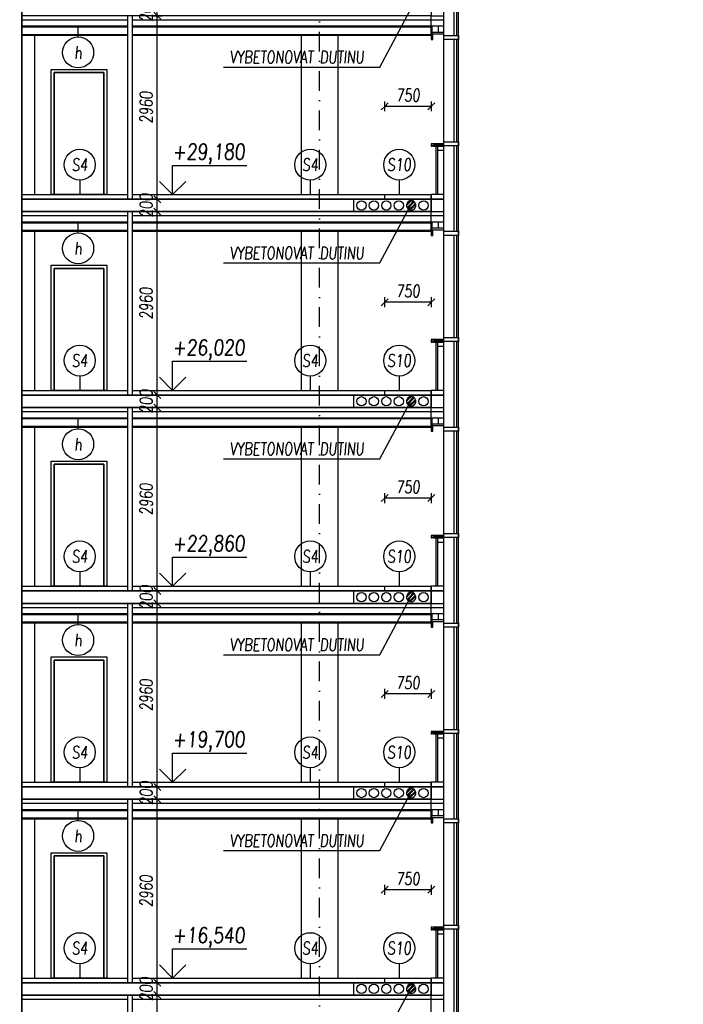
# Model space of a CAD drawing. Header units: millimetres. Extents: x -24606338 to 439687, y 151354 to 480404.
# Tile 65 of 93: x 367602 to 378301, y 203949 to 219834. Entities that reach past the tile are written whole.
import ezdxf
from ezdxf.enums import TextEntityAlignment as Align

# ---------------------------------------------------------------- set-up
doc = ezdxf.new("R2010")
doc.units = ezdxf.units.MM
doc.linetypes.add('ČERCHOVANÁ', pattern=[25.4, 12.7, -6.35, 0, -6.35])
for name, color, linetype in [('DVERE', 4, 'Continuous'), ('KOTY', 7, 'Continuous'), ('KOTY - FASÁDA', 7, 'Continuous'), ('NOVA', 240, 'Continuous'), ('NOVÁ INTERIERY', 240, 'Continuous'), ('OSY', 7, 'Continuous'), ('TENKA', 4, 'Continuous'), ('TLUSTA', 2, 'Continuous'), ('ŽB', 3, 'Continuous')]:
    doc.layers.add(name, color=color, linetype=linetype)
doc.styles.add('CS-ROMANS', font='romans.shx', dxfattribs={"width": 0.75, "oblique": 5})
doc.styles.add('CS-ROMANS_100', font='romans.shx', dxfattribs={"width": 0.75, "oblique": 5, "height": 200})
doc.styles.add('ROMANS', font='romans.shx', dxfattribs={"width": 0.75, "oblique": 5, "height": 200})
doc.dimstyles.new('A_KÓTA_100', dxfattribs={"dimtxt": 200, "dimasz": 4, "dimexe": 100, "dimexo": 1500, "dimgap": 80, "dimtad": 1, "dimdec": 0, "dimdsep": 46, "dimtxsty": 'CS-ROMANS_100', "dimblk": 'KOT_CARA20', "dimcen": 90, "dimse1": 1, "dimse2": 1, "dimclrd": 256, "dimclre": 256, "dimclrt": 256, "dimadec": 0, "dimazin": 0, "dimtfac": 1, "dimtdec": 0, "dimtix": 1, "dimtmove": 2, "dimatfit": 3, "dimldrblk": 'OBLIQUE', "dimfxl": 1, "dimfxlon": 1, "dimtolj": 1, "dimarcsym": 0})

# ---------------------------------------------------------------- blocks, each defined once
blk = doc.blocks.new('VÝŠKOVÁ KÓTA 1')
at = {"ltscale": 0.25}
for p, q in [((0, 3.76), (9.59, 3.76)), ((0, 0), (0, 3.76)), ((0, 0), (-1.7, 1.7)), ((0, 0), (1.7, 1.7))]:
    blk.add_line(p, q, dxfattribs=at)
at = {"style": 'ROMANS', "oblique": 5, "width": 0.8}
blk.add_attdef('VÝŠKA', (0, 4.54), '', height=2, dxfattribs=at)
blk = doc.blocks.new('A$C2F1015B4')
at = {"layer": 'NOVA'}
for points in [[(-441, 2502), (-200, 2502), (-200, 2568), (-441, 2568)], [(0, 2592), (-200, 2592), (-200, 2617), (0, 2617)], [(0, 2502), (-25, 2502), (-25, 2592), (0, 2592)], [(-441, 788), (-200, 788), (-200, 852), (-441, 852)], [(-200, 820), (0, 820), (0, 780), (-20, 780), (-20, 800), (-200, 800)], [(-200, 800), (-34, 800), (-34, 780), (-200, 780)], [(-200, 780), (-100, 780), (-100, 715), (-200, 715)], [(0, -75), (-200, -75), (-200, 0), (0, 0)], [(0, -275), (-200, -275), (-200, -75), (0, -75)]]:
    blk.add_lwpolyline(points, close=True, dxfattribs=at)
for points in [[(-441, -592), (-441, 2568)], [(-200, -592), (-200, 2568)], [(-411, 852), (-411, 2502)], [(-371, 852), (-371, 2502)], [(-75, 800), (-75, 0)], [(-411, -592), (-411, 788)], [(-371, -592), (-371, 788)], [(-100, 780), (-100, 0)]]:
    blk.add_lwpolyline(points, dxfattribs=at)
blk = doc.blocks.new('KOT_CARA20')
for p, q in [((0, 0), (-14.1, -14.1)), ((0, 20), (0, -20)), ((0, 0), (14.1, 14.1))]:
    blk.add_line(p, q)
blk = doc.blocks.new('*D3297')
at = {"layer": 'Defpoints', "color": 0, "transparency": 16777216}
for p in [(373488, 218436), (373488, 217012), (374238, 217012)]:
    blk.add_point(p, dxfattribs=at)
at = {"layer": 'KOTY - FASÁDA', "lineweight": -2, "transparency": 16777216}
blk.add_line((374234, 218436), (373492, 218436), dxfattribs=at)
at = {"layer": 'KOTY - FASÁDA', "lineweight": -2, "transparency": 16777216, "xscale": 4, "yscale": 4, "zscale": 4, "rotation": 180}
blk.add_blockref('KOT_CARA20', (373488, 218436), dxfattribs=at)
at = {"layer": 'KOTY - FASÁDA', "lineweight": -2, "transparency": 16777216, "xscale": 4, "yscale": 4, "zscale": 4}
blk.add_blockref('KOT_CARA20', (374238, 218436), dxfattribs=at)
at = {"layer": 'KOTY - FASÁDA', "transparency": 16777216, "insert": (373863, 218616), "char_height": 200, "attachment_point": 5, "style": 'CS-ROMANS_100'}
blk.add_mtext('\\A1;750', dxfattribs=at)
blk = doc.blocks.new('_OBLIQUE')
at = {"color": 0, "linetype": 'ByBlock', "ltscale": 15}
blk.add_line((-0.5, -0.5), (0.5, 0.5), dxfattribs=at)
blk = doc.blocks.new('*D3298')
at = {"layer": 'Defpoints', "color": 0, "transparency": 16777216}
for p in [(373488, 215276), (373488, 213852), (374238, 213852)]:
    blk.add_point(p, dxfattribs=at)
at = {"layer": 'KOTY - FASÁDA', "lineweight": -2, "transparency": 16777216}
blk.add_line((374234, 215276), (373492, 215276), dxfattribs=at)
at = {"layer": 'KOTY - FASÁDA', "lineweight": -2, "transparency": 16777216, "xscale": 4, "yscale": 4, "zscale": 4, "rotation": 180}
blk.add_blockref('KOT_CARA20', (373488, 215276), dxfattribs=at)
at = {"layer": 'KOTY - FASÁDA', "lineweight": -2, "transparency": 16777216, "xscale": 4, "yscale": 4, "zscale": 4}
blk.add_blockref('KOT_CARA20', (374238, 215276), dxfattribs=at)
at = {"layer": 'KOTY - FASÁDA', "transparency": 16777216, "insert": (373863, 215456), "char_height": 200, "attachment_point": 5, "style": 'CS-ROMANS_100'}
blk.add_mtext('\\A1;750', dxfattribs=at)
blk = doc.blocks.new('*D3299')
at = {"layer": 'Defpoints', "color": 0, "transparency": 16777216}
for p in [(373488, 212116), (373488, 210692), (374238, 210692)]:
    blk.add_point(p, dxfattribs=at)
at = {"layer": 'KOTY - FASÁDA', "lineweight": -2, "transparency": 16777216}
blk.add_line((374234, 212116), (373492, 212116), dxfattribs=at)
at = {"layer": 'KOTY - FASÁDA', "lineweight": -2, "transparency": 16777216, "xscale": 4, "yscale": 4, "zscale": 4, "rotation": 180}
blk.add_blockref('KOT_CARA20', (373488, 212116), dxfattribs=at)
at = {"layer": 'KOTY - FASÁDA', "lineweight": -2, "transparency": 16777216, "xscale": 4, "yscale": 4, "zscale": 4}
blk.add_blockref('KOT_CARA20', (374238, 212116), dxfattribs=at)
at = {"layer": 'KOTY - FASÁDA', "transparency": 16777216, "insert": (373863, 212296), "char_height": 200, "attachment_point": 5, "style": 'CS-ROMANS_100'}
blk.add_mtext('\\A1;750', dxfattribs=at)
blk = doc.blocks.new('*D3300')
at = {"layer": 'Defpoints', "color": 0, "transparency": 16777216}
for p in [(373488, 208956), (373488, 207532), (374238, 207532)]:
    blk.add_point(p, dxfattribs=at)
at = {"layer": 'KOTY - FASÁDA', "lineweight": -2, "transparency": 16777216}
blk.add_line((374234, 208956), (373492, 208956), dxfattribs=at)
at = {"layer": 'KOTY - FASÁDA', "lineweight": -2, "transparency": 16777216, "xscale": 4, "yscale": 4, "zscale": 4, "rotation": 180}
blk.add_blockref('KOT_CARA20', (373488, 208956), dxfattribs=at)
at = {"layer": 'KOTY - FASÁDA', "lineweight": -2, "transparency": 16777216, "xscale": 4, "yscale": 4, "zscale": 4}
blk.add_blockref('KOT_CARA20', (374238, 208956), dxfattribs=at)
at = {"layer": 'KOTY - FASÁDA', "transparency": 16777216, "insert": (373863, 209136), "char_height": 200, "attachment_point": 5, "style": 'CS-ROMANS_100'}
blk.add_mtext('\\A1;750', dxfattribs=at)
blk = doc.blocks.new('*D3301')
at = {"layer": 'Defpoints', "color": 0, "transparency": 16777216}
for p in [(373488, 205796), (373488, 204372), (374238, 204372)]:
    blk.add_point(p, dxfattribs=at)
at = {"layer": 'KOTY - FASÁDA', "lineweight": -2, "transparency": 16777216}
blk.add_line((374234, 205796), (373492, 205796), dxfattribs=at)
at = {"layer": 'KOTY - FASÁDA', "lineweight": -2, "transparency": 16777216, "xscale": 4, "yscale": 4, "zscale": 4, "rotation": 180}
blk.add_blockref('KOT_CARA20', (373488, 205796), dxfattribs=at)
at = {"layer": 'KOTY - FASÁDA', "lineweight": -2, "transparency": 16777216, "xscale": 4, "yscale": 4, "zscale": 4}
blk.add_blockref('KOT_CARA20', (374238, 205796), dxfattribs=at)
at = {"layer": 'KOTY - FASÁDA', "transparency": 16777216, "insert": (373863, 205976), "char_height": 200, "attachment_point": 5, "style": 'CS-ROMANS_100'}
blk.add_mtext('\\A1;750', dxfattribs=at)
blk = doc.blocks.new('*D3441')
at = {"layer": 'Defpoints', "color": 0, "transparency": 16777216}
for p in [(369821, 204097), (370342, 204097), (370204, 201137)]:
    blk.add_point(p, dxfattribs=at)
at = {"layer": 'KOTY', "lineweight": -2, "transparency": 16777216}
blk.add_line((369821, 201141), (369821, 204093), dxfattribs=at)
at = {"layer": 'KOTY', "lineweight": -2, "transparency": 16777216, "xscale": 4, "yscale": 4, "zscale": 4}
for p, rotation in [((369821, 204097), 90), ((369821, 201137), 270)]:
    blk.add_blockref('KOT_CARA20', p, dxfattribs=dict(at, rotation=rotation))
at = {"layer": 'KOTY', "transparency": 16777216, "insert": (369641, 202617), "char_height": 200, "attachment_point": 5, "rotation": 90, "style": 'CS-ROMANS_100'}
blk.add_mtext('\\A1;2960', dxfattribs=at)
blk = doc.blocks.new('*D3442')
at = {"layer": 'Defpoints', "color": 0, "transparency": 16777216}
for p in [(369821, 204297), (370342, 204297), (370342, 204097)]:
    blk.add_point(p, dxfattribs=at)
at = {"layer": 'KOTY', "lineweight": -2, "transparency": 16777216}
for p, q in [((369821, 204301), (369821, 204305)), ((369821, 204097), (369821, 204297)), ((369821, 204093), (369821, 204089))]:
    blk.add_line(p, q, dxfattribs=at)
at = {"layer": 'KOTY', "lineweight": -2, "transparency": 16777216, "xscale": 4, "yscale": 4, "zscale": 4}
for p, rotation in [((369821, 204297), 270), ((369821, 204097), 90)]:
    blk.add_blockref('KOT_CARA20', p, dxfattribs=dict(at, rotation=rotation))
at = {"layer": 'KOTY', "transparency": 16777216, "insert": (369641, 204197), "char_height": 200, "attachment_point": 5, "rotation": 90, "style": 'CS-ROMANS_100'}
blk.add_mtext('\\A1;200', dxfattribs=at)
blk = doc.blocks.new('*D3443')
at = {"layer": 'Defpoints', "color": 0, "transparency": 16777216}
for p in [(369821, 207257), (370342, 207257), (370342, 204297)]:
    blk.add_point(p, dxfattribs=at)
at = {"layer": 'KOTY', "lineweight": -2, "transparency": 16777216}
blk.add_line((369821, 204301), (369821, 207253), dxfattribs=at)
at = {"layer": 'KOTY', "lineweight": -2, "transparency": 16777216, "xscale": 4, "yscale": 4, "zscale": 4}
for p, rotation in [((369821, 207257), 90), ((369821, 204297), 270)]:
    blk.add_blockref('KOT_CARA20', p, dxfattribs=dict(at, rotation=rotation))
at = {"layer": 'KOTY', "transparency": 16777216, "insert": (369641, 205777), "char_height": 200, "attachment_point": 5, "rotation": 90, "style": 'CS-ROMANS_100'}
blk.add_mtext('\\A1;2960', dxfattribs=at)
blk = doc.blocks.new('*D3444')
at = {"layer": 'Defpoints', "color": 0, "transparency": 16777216}
for p in [(369821, 207457), (370342, 207457), (370342, 207257)]:
    blk.add_point(p, dxfattribs=at)
at = {"layer": 'KOTY', "lineweight": -2, "transparency": 16777216}
for p, q in [((369821, 207461), (369821, 207465)), ((369821, 207257), (369821, 207457)), ((369821, 207253), (369821, 207249))]:
    blk.add_line(p, q, dxfattribs=at)
at = {"layer": 'KOTY', "lineweight": -2, "transparency": 16777216, "xscale": 4, "yscale": 4, "zscale": 4}
for p, rotation in [((369821, 207457), 270), ((369821, 207257), 90)]:
    blk.add_blockref('KOT_CARA20', p, dxfattribs=dict(at, rotation=rotation))
at = {"layer": 'KOTY', "transparency": 16777216, "insert": (369641, 207357), "char_height": 200, "attachment_point": 5, "rotation": 90, "style": 'CS-ROMANS_100'}
blk.add_mtext('\\A1;200', dxfattribs=at)
blk = doc.blocks.new('*D3445')
at = {"layer": 'Defpoints', "color": 0, "transparency": 16777216}
for p in [(369821, 210417), (370167, 210417), (370342, 207457)]:
    blk.add_point(p, dxfattribs=at)
at = {"layer": 'KOTY', "lineweight": -2, "transparency": 16777216}
blk.add_line((369821, 207461), (369821, 210413), dxfattribs=at)
at = {"layer": 'KOTY', "lineweight": -2, "transparency": 16777216, "xscale": 4, "yscale": 4, "zscale": 4}
for p, rotation in [((369821, 210417), 90), ((369821, 207457), 270)]:
    blk.add_blockref('KOT_CARA20', p, dxfattribs=dict(at, rotation=rotation))
at = {"layer": 'KOTY', "transparency": 16777216, "insert": (369641, 208937), "char_height": 200, "attachment_point": 5, "rotation": 90, "style": 'CS-ROMANS_100'}
blk.add_mtext('\\A1;2960', dxfattribs=at)
blk = doc.blocks.new('*D3446')
at = {"layer": 'Defpoints', "color": 0, "transparency": 16777216}
for p in [(369821, 210617), (370183, 210617), (370167, 210417)]:
    blk.add_point(p, dxfattribs=at)
at = {"layer": 'KOTY', "lineweight": -2, "transparency": 16777216}
for p, q in [((369821, 210621), (369821, 210625)), ((369821, 210417), (369821, 210617)), ((369821, 210413), (369821, 210409))]:
    blk.add_line(p, q, dxfattribs=at)
at = {"layer": 'KOTY', "lineweight": -2, "transparency": 16777216, "xscale": 4, "yscale": 4, "zscale": 4}
for p, rotation in [((369821, 210617), 270), ((369821, 210417), 90)]:
    blk.add_blockref('KOT_CARA20', p, dxfattribs=dict(at, rotation=rotation))
at = {"layer": 'KOTY', "transparency": 16777216, "insert": (369641, 210517), "char_height": 200, "attachment_point": 5, "rotation": 90, "style": 'CS-ROMANS_100'}
blk.add_mtext('\\A1;200', dxfattribs=at)
blk = doc.blocks.new('*D3447')
at = {"layer": 'Defpoints', "color": 0, "transparency": 16777216}
for p in [(369821, 213577), (370177, 213577), (370183, 210617)]:
    blk.add_point(p, dxfattribs=at)
at = {"layer": 'KOTY', "lineweight": -2, "transparency": 16777216}
blk.add_line((369821, 210621), (369821, 213573), dxfattribs=at)
at = {"layer": 'KOTY', "lineweight": -2, "transparency": 16777216, "xscale": 4, "yscale": 4, "zscale": 4}
for p, rotation in [((369821, 213577), 90), ((369821, 210617), 270)]:
    blk.add_blockref('KOT_CARA20', p, dxfattribs=dict(at, rotation=rotation))
at = {"layer": 'KOTY', "transparency": 16777216, "insert": (369641, 212097), "char_height": 200, "attachment_point": 5, "rotation": 90, "style": 'CS-ROMANS_100'}
blk.add_mtext('\\A1;2960', dxfattribs=at)
blk = doc.blocks.new('*D3448')
at = {"layer": 'Defpoints', "color": 0, "transparency": 16777216}
for p in [(369821, 213777), (370167, 213777), (370177, 213577)]:
    blk.add_point(p, dxfattribs=at)
at = {"layer": 'KOTY', "lineweight": -2, "transparency": 16777216}
for p, q in [((369821, 213781), (369821, 213785)), ((369821, 213577), (369821, 213777)), ((369821, 213573), (369821, 213569))]:
    blk.add_line(p, q, dxfattribs=at)
at = {"layer": 'KOTY', "lineweight": -2, "transparency": 16777216, "xscale": 4, "yscale": 4, "zscale": 4}
for p, rotation in [((369821, 213777), 270), ((369821, 213577), 90)]:
    blk.add_blockref('KOT_CARA20', p, dxfattribs=dict(at, rotation=rotation))
at = {"layer": 'KOTY', "transparency": 16777216, "insert": (369641, 213677), "char_height": 200, "attachment_point": 5, "rotation": 90, "style": 'CS-ROMANS_100'}
blk.add_mtext('\\A1;200', dxfattribs=at)
blk = doc.blocks.new('*D3449')
at = {"layer": 'Defpoints', "color": 0, "transparency": 16777216}
for p in [(369821, 216737), (370158, 216737), (370167, 213777)]:
    blk.add_point(p, dxfattribs=at)
at = {"layer": 'KOTY', "lineweight": -2, "transparency": 16777216}
blk.add_line((369821, 213781), (369821, 216733), dxfattribs=at)
at = {"layer": 'KOTY', "lineweight": -2, "transparency": 16777216, "xscale": 4, "yscale": 4, "zscale": 4}
for p, rotation in [((369821, 216737), 90), ((369821, 213777), 270)]:
    blk.add_blockref('KOT_CARA20', p, dxfattribs=dict(at, rotation=rotation))
at = {"layer": 'KOTY', "transparency": 16777216, "insert": (369641, 215257), "char_height": 200, "attachment_point": 5, "rotation": 90, "style": 'CS-ROMANS_100'}
blk.add_mtext('\\A1;2960', dxfattribs=at)
blk = doc.blocks.new('*D3450')
at = {"layer": 'Defpoints', "color": 0, "transparency": 16777216}
for p in [(369821, 216937), (370163, 216937), (370158, 216737)]:
    blk.add_point(p, dxfattribs=at)
at = {"layer": 'KOTY', "lineweight": -2, "transparency": 16777216}
for p, q in [((369821, 216941), (369821, 216945)), ((369821, 216737), (369821, 216937)), ((369821, 216733), (369821, 216729))]:
    blk.add_line(p, q, dxfattribs=at)
at = {"layer": 'KOTY', "lineweight": -2, "transparency": 16777216, "xscale": 4, "yscale": 4, "zscale": 4}
for p, rotation in [((369821, 216937), 270), ((369821, 216737), 90)]:
    blk.add_blockref('KOT_CARA20', p, dxfattribs=dict(at, rotation=rotation))
at = {"layer": 'KOTY', "transparency": 16777216, "insert": (369641, 216837), "char_height": 200, "attachment_point": 5, "rotation": 90, "style": 'CS-ROMANS_100'}
blk.add_mtext('\\A1;200', dxfattribs=at)
blk = doc.blocks.new('*D3451')
at = {"layer": 'Defpoints', "color": 0, "transparency": 16777216}
for p in [(369821, 219897), (370092, 219897), (370163, 216937)]:
    blk.add_point(p, dxfattribs=at)
at = {"layer": 'KOTY', "lineweight": -2, "transparency": 16777216}
blk.add_line((369821, 216941), (369821, 219893), dxfattribs=at)
at = {"layer": 'KOTY', "lineweight": -2, "transparency": 16777216, "xscale": 4, "yscale": 4, "zscale": 4}
for p, rotation in [((369821, 219897), 90), ((369821, 216937), 270)]:
    blk.add_blockref('KOT_CARA20', p, dxfattribs=dict(at, rotation=rotation))
at = {"layer": 'KOTY', "transparency": 16777216, "insert": (369641, 218417), "char_height": 200, "attachment_point": 5, "rotation": 90, "style": 'CS-ROMANS_100'}
blk.add_mtext('\\A1;2960', dxfattribs=at)
blk = doc.blocks.new('*D3452')
at = {"layer": 'Defpoints', "color": 0, "transparency": 16777216}
for p in [(369821, 220097), (370129, 220097), (370092, 219897)]:
    blk.add_point(p, dxfattribs=at)
at = {"layer": 'KOTY', "lineweight": -2, "transparency": 16777216}
for p, q in [((369821, 220101), (369821, 220105)), ((369821, 219897), (369821, 220097)), ((369821, 219893), (369821, 219889))]:
    blk.add_line(p, q, dxfattribs=at)
at = {"layer": 'KOTY', "lineweight": -2, "transparency": 16777216, "xscale": 4, "yscale": 4, "zscale": 4}
for p, rotation in [((369821, 220097), 270), ((369821, 219897), 90)]:
    blk.add_blockref('KOT_CARA20', p, dxfattribs=dict(at, rotation=rotation))
at = {"layer": 'KOTY', "transparency": 16777216, "insert": (369641, 219997), "char_height": 200, "attachment_point": 5, "rotation": 90, "style": 'CS-ROMANS_100'}
blk.add_mtext('\\A1;200', dxfattribs=at)
blk = doc.blocks.new('*D3475')
at = {"layer": 'Defpoints', "color": 0, "transparency": 16777216}
for p in [(374689, 250657), (378820, 250657), (374559, 191075)]:
    blk.add_point(p, dxfattribs=at)
at = {"layer": 'KOTY', "lineweight": -2, "transparency": 16777216}
blk.add_line((378820, 191079), (378820, 250653), dxfattribs=at)
at = {"layer": 'KOTY', "lineweight": -2, "transparency": 16777216, "xscale": 4, "yscale": 4, "zscale": 4}
for p, rotation in [((378820, 250657), 90), ((378820, 191075), 270)]:
    blk.add_blockref('KOT_CARA20', p, dxfattribs=dict(at, rotation=rotation))
at = {"layer": 'KOTY', "transparency": 16777216, "insert": (378640, 220866), "char_height": 200, "attachment_point": 5, "rotation": 90, "style": 'CS-ROMANS_100'}
blk.add_mtext('\\A1;59583', dxfattribs=at)
blk = doc.blocks.new('*D3477')
at = {"layer": 'Defpoints', "color": 0, "transparency": 16777216}
for p in [(369096, 253725), (376427, 186462), (379426, 186462)]:
    blk.add_point(p, dxfattribs=at)
at = {"layer": 'KOTY', "lineweight": -2, "transparency": 16777216}
blk.add_line((379426, 253721), (379426, 186466), dxfattribs=at)
at = {"layer": 'KOTY', "lineweight": -2, "transparency": 16777216, "xscale": 4, "yscale": 4, "zscale": 4}
for p, rotation in [((379426, 253725), 90), ((379426, 186462), 270)]:
    blk.add_blockref('KOT_CARA20', p, dxfattribs=dict(at, rotation=rotation))
at = {"layer": 'KOTY', "transparency": 16777216, "insert": (379246, 220094), "char_height": 200, "attachment_point": 5, "rotation": 90, "style": 'CS-ROMANS_100'}
blk.add_mtext('\\A1;67263', dxfattribs=at)

msp = doc.modelspace()

# ---------------------------------------------------------------- hatches: boundary and pattern name
at = {"layer": 'NOVA'}
h = msp.add_hatch(dxfattribs=at)
h.set_pattern_fill('ANSI32', color=256, scale=5)
h.set_pattern_definition([(45, (246986.39, -58772.43), (-33.6759605, 33.6759605), []), (45, (247008.84, -58772.43), (-33.6759605, 33.6759605), [])])
h.paths.add_polyline_path([(373943.246, 216905.896, -1.086676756), (373872.296, 216774.323)])
h.paths.add_polyline_path([(373883.246, 216905.896), (373883.246, 216937.158), (373943.246, 216937.158), (373943.246, 216905.896), (373872.296, 216774.323, -0.596884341)])
h = msp.add_hatch(dxfattribs=at)
h.set_pattern_fill('ANSI32', color=256, scale=5)
h.set_pattern_definition([(45, (246986.39, -61932.43), (-33.6759605, 33.6759605), []), (45, (247008.84, -61932.43), (-33.6759605, 33.6759605), [])])
h.paths.add_polyline_path([(373943.246, 213745.896, -1.086676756), (373872.296, 213614.323)])
h.paths.add_polyline_path([(373883.246, 213745.896), (373883.246, 213777.158), (373943.246, 213777.158), (373943.246, 213745.896), (373872.296, 213614.323, -0.596884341)])
h = msp.add_hatch(dxfattribs=at)
h.set_pattern_fill('ANSI32', color=256, scale=5)
h.set_pattern_definition([(45, (246986.39, -65092.43), (-33.6759605, 33.6759605), []), (45, (247008.84, -65092.43), (-33.6759605, 33.6759605), [])])
h.paths.add_polyline_path([(373943.246, 210585.896, -1.086676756), (373872.296, 210454.323)])
h.paths.add_polyline_path([(373883.246, 210585.896), (373883.246, 210617.158), (373943.246, 210617.158), (373943.246, 210585.896), (373872.296, 210454.323, -0.596884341)])
h = msp.add_hatch(dxfattribs=at)
h.set_pattern_fill('ANSI32', color=256, scale=5)
h.set_pattern_definition([(45, (246986.39, -68252.43), (-33.6759605, 33.6759605), []), (45, (247008.84, -68252.43), (-33.6759605, 33.6759605), [])])
h.paths.add_polyline_path([(373943.246, 207425.896, -1.086676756), (373872.296, 207294.323)])
h.paths.add_polyline_path([(373883.246, 207425.896), (373883.246, 207457.158), (373943.246, 207457.158), (373943.246, 207425.896), (373872.296, 207294.323, -0.596884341)])
h = msp.add_hatch(dxfattribs=at)
h.set_pattern_fill('ANSI32', color=256, scale=5)
h.set_pattern_definition([(45, (246986.39, -71412.43), (-33.6759605, 33.6759605), []), (45, (247008.84, -71412.43), (-33.6759605, 33.6759605), [])])
h.paths.add_polyline_path([(373943.246, 204265.896, -1.086676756), (373872.296, 204134.323)])
h.paths.add_polyline_path([(373883.246, 204265.896), (373883.246, 204297.158), (373943.246, 204297.158), (373943.246, 204265.896), (373872.296, 204134.323, -0.596884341)])

# ---------------------------------------------------------------- linework, layer by layer
at = {"layer": 'DVERE'}
for points in [[(369008.246, 217012.158), (368108.246, 217012.158), (368108.246, 219032.158), (369008.246, 219032.158)], [(368958.246, 217012.158), (368158.246, 217012.158), (368158.246, 218982.158), (368958.246, 218982.158)], [(369008.246, 213852.158), (368108.246, 213852.158), (368108.246, 215872.158), (369008.246, 215872.158)], [(369008.246, 213852.158), (368108.246, 213852.158), (368108.246, 215872.158), (369008.246, 215872.158)], [(369008.246, 213852.158), (368108.246, 213852.158), (368108.246, 215872.158), (369008.246, 215872.158)], [(368958.246, 213852.158), (368158.246, 213852.158), (368158.246, 215822.158), (368958.246, 215822.158)], [(368958.246, 213852.158), (368158.246, 213852.158), (368158.246, 215822.158), (368958.246, 215822.158)], [(368958.246, 213852.158), (368158.246, 213852.158), (368158.246, 215822.158), (368958.246, 215822.158)], [(369008.246, 210692.158), (368108.246, 210692.158), (368108.246, 212712.158), (369008.246, 212712.158)], [(369008.246, 210692.158), (368108.246, 210692.158), (368108.246, 212712.158), (369008.246, 212712.158)], [(369008.246, 210692.158), (368108.246, 210692.158), (368108.246, 212712.158), (369008.246, 212712.158)], [(368958.246, 210692.158), (368158.246, 210692.158), (368158.246, 212662.158), (368958.246, 212662.158)], [(368958.246, 210692.158), (368158.246, 210692.158), (368158.246, 212662.158), (368958.246, 212662.158)], [(368958.246, 210692.158), (368158.246, 210692.158), (368158.246, 212662.158), (368958.246, 212662.158)], [(369008.246, 207532.158), (368108.246, 207532.158), (368108.246, 209552.158), (369008.246, 209552.158)], [(369008.246, 207532.158), (368108.246, 207532.158), (368108.246, 209552.158), (369008.246, 209552.158)], [(369008.246, 207532.158), (368108.246, 207532.158), (368108.246, 209552.158), (369008.246, 209552.158)], [(368958.246, 207532.158), (368158.246, 207532.158), (368158.246, 209502.158), (368958.246, 209502.158)], [(368958.246, 207532.158), (368158.246, 207532.158), (368158.246, 209502.158), (368958.246, 209502.158)], [(368958.246, 207532.158), (368158.246, 207532.158), (368158.246, 209502.158), (368958.246, 209502.158)], [(369008.246, 204372.158), (368108.246, 204372.158), (368108.246, 206392.158), (369008.246, 206392.158)], [(369008.246, 204372.158), (368108.246, 204372.158), (368108.246, 206392.158), (369008.246, 206392.158)], [(369008.246, 204372.158), (368108.246, 204372.158), (368108.246, 206392.158), (369008.246, 206392.158)], [(369008.246, 204372.158), (368108.246, 204372.158), (368108.246, 206392.158), (369008.246, 206392.158)], [(368958.246, 204372.158), (368158.246, 204372.158), (368158.246, 206342.158), (368958.246, 206342.158)], [(368958.246, 204372.158), (368158.246, 204372.158), (368158.246, 206342.158), (368958.246, 206342.158)], [(368958.246, 204372.158), (368158.246, 204372.158), (368158.246, 206342.158), (368958.246, 206342.158)], [(368958.246, 204372.158), (368158.246, 204372.158), (368158.246, 206342.158), (368958.246, 206342.158)]]:
    msp.add_lwpolyline(points, close=True, dxfattribs=at)
at = {"layer": 'KOTY'}
for p, q in [((368544.475, 219554.9), (368544.475, 219712.158)), ((368570.482, 217244.118), (368570.482, 217012.158)), ((372286.06, 217244.118), (372286.06, 217012.158)), ((373721.548, 217244.118), (373721.548, 217012.158)), ((368544.475, 216394.9), (368544.475, 216552.158)), ((368570.482, 214084.118), (368570.482, 213852.158)), ((372286.06, 214084.118), (372286.06, 213852.158)), ((373721.548, 214084.118), (373721.548, 213852.158)), ((368544.475, 213234.9), (368544.475, 213392.158)), ((368570.482, 210924.118), (368570.482, 210692.158)), ((372286.06, 210924.118), (372286.06, 210692.158)), ((373721.548, 210924.118), (373721.548, 210692.158)), ((368544.475, 210074.9), (368544.475, 210232.158)), ((368570.482, 207764.118), (368570.482, 207532.158)), ((372286.06, 207764.118), (372286.06, 207532.158)), ((373721.548, 207764.118), (373721.548, 207532.158)), ((368544.475, 206914.9), (368544.475, 207072.158)), ((368570.482, 204604.118), (368570.482, 204372.158)), ((372286.06, 204604.118), (372286.06, 204372.158)), ((373721.548, 204604.118), (373721.548, 204372.158))]:
    msp.add_line(p, q, dxfattribs=at)
at = {"layer": 'KOTY', "linetype": 'ByBlock'}
for p, q in [((369743.979, 217012.158), (371061.074, 217012.158)), ((369743.979, 213852.158), (371061.074, 213852.158)), ((369743.979, 210692.158), (371061.074, 210692.158)), ((369743.979, 207532.158), (371061.074, 207532.158)), ((369743.979, 204372.158), (371061.074, 204372.158))]:
    msp.add_line(p, q, dxfattribs=at)
at = {"layer": 'KOTY', "ltscale": 20}
for centre in [(368544.475, 219304.9), (368570.482, 217494.118), (372286.06, 217494.118), (373721.548, 217494.118), (368544.475, 216144.9), (368570.482, 214334.118), (372286.06, 214334.118), (373721.548, 214334.118), (368544.475, 212984.9), (368570.482, 211174.118), (372286.06, 211174.118), (373721.548, 211174.118), (368544.475, 209824.9), (368570.482, 208014.118), (372286.06, 208014.118), (373721.548, 208014.118), (368544.475, 206664.9), (368570.482, 204854.118), (372286.06, 204854.118), (373721.548, 204854.118)]:
    msp.add_circle(centre, 250, dxfattribs=at)
at = {"layer": 'KOTY - FASÁDA'}
for p, q in [((373405.883, 219069.379), (373943.246, 220065.896)), ((370886.877, 219069.379), (373405.883, 219069.379)), ((373405.883, 215909.379), (373943.246, 216905.896)), ((370886.877, 215909.379), (373405.883, 215909.379)), ((373405.883, 212749.379), (373943.246, 213745.896)), ((370886.877, 212749.379), (373405.883, 212749.379)), ((373405.883, 209589.379), (373943.246, 210585.896)), ((370886.877, 209589.379), (373405.883, 209589.379)), ((373405.883, 206429.379), (373943.246, 207425.896)), ((370886.877, 206429.379), (373405.883, 206429.379)), ((373405.883, 203269.379), (373943.246, 204265.896))]:
    msp.add_line(p, q, dxfattribs=at)
at = {"layer": 'NOVA'}
for p, q in [((373883.246, 216937.158), (373883.246, 216905.896)), ((373943.246, 216937.158), (373883.246, 216937.158)), ((373883.246, 216937.158), (373883.246, 216905.896)), ((373943.246, 216937.158), (373883.246, 216937.158)), ((373943.246, 216937.158), (374238.246, 216937.158)), ((373943.246, 216937.158), (373943.246, 216905.896)), ((373943.246, 216937.158), (373943.246, 216905.896)), ((374238.246, 216937.158), (374238.246, 216737.158)), ((373883.246, 213777.158), (373883.246, 213745.896)), ((373943.246, 213777.158), (373883.246, 213777.158)), ((373883.246, 213777.158), (373883.246, 213745.896)), ((373943.246, 213777.158), (373883.246, 213777.158)), ((373943.246, 213777.158), (374238.246, 213777.158)), ((373943.246, 213777.158), (373943.246, 213745.896)), ((373943.246, 213777.158), (373943.246, 213745.896)), ((374238.246, 213777.158), (374238.246, 213577.158)), ((373883.246, 210617.158), (373883.246, 210585.896)), ((373943.246, 210617.158), (373883.246, 210617.158)), ((373883.246, 210617.158), (373883.246, 210585.896)), ((373943.246, 210617.158), (373883.246, 210617.158)), ((373943.246, 210617.158), (374238.246, 210617.158)), ((373943.246, 210617.158), (373943.246, 210585.896)), ((373943.246, 210617.158), (373943.246, 210585.896)), ((374238.246, 210617.158), (374238.246, 210417.158)), ((373883.246, 207457.158), (373883.246, 207425.896)), ((373943.246, 207457.158), (373883.246, 207457.158)), ((373883.246, 207457.158), (373883.246, 207425.896)), ((373943.246, 207457.158), (373883.246, 207457.158)), ((373943.246, 207457.158), (374238.246, 207457.158)), ((373943.246, 207457.158), (373943.246, 207425.896)), ((373943.246, 207457.158), (373943.246, 207425.896)), ((374238.246, 207457.158), (374238.246, 207257.158)), ((373883.246, 204297.158), (373883.246, 204265.896)), ((373943.246, 204297.158), (373883.246, 204297.158)), ((373883.246, 204297.158), (373883.246, 204265.896)), ((373943.246, 204297.158), (373883.246, 204297.158)), ((373943.246, 204297.158), (374238.246, 204297.158)), ((373943.246, 204297.158), (373943.246, 204265.896)), ((373943.246, 204297.158), (373943.246, 204265.896)), ((374238.246, 204297.158), (374238.246, 204097.158))]:
    msp.add_line(p, q, dxfattribs=at)
for points in [[(374238.246, 216937.158), (373488.246, 216937.158), (373488.246, 217012.158), (374238.246, 217012.158)], [(374238.246, 213777.158), (373488.246, 213777.158), (373488.246, 213852.158), (374238.246, 213852.158)], [(374238.246, 210617.158), (373488.246, 210617.158), (373488.246, 210692.158), (374238.246, 210692.158)], [(374238.246, 207457.158), (373488.246, 207457.158), (373488.246, 207532.158), (374238.246, 207532.158)], [(374238.246, 204297.158), (373488.246, 204297.158), (373488.246, 204372.158), (374238.246, 204372.158)]]:
    msp.add_lwpolyline(points, close=True, dxfattribs=at)
for points in [[(374028.246, 216937.158), (374238.246, 216937.158), (374238.246, 216737.158), (374028.246, 216737.158)], [(374028.246, 213777.158), (374238.246, 213777.158), (374238.246, 213577.158), (374028.246, 213577.158)], [(374028.246, 210617.158), (374238.246, 210617.158), (374238.246, 210417.158), (374028.246, 210417.158)], [(374028.246, 207457.158), (374238.246, 207457.158), (374238.246, 207257.158), (374028.246, 207257.158)], [(374028.246, 204297.158), (374238.246, 204297.158), (374238.246, 204097.158), (374028.246, 204097.158)]]:
    msp.add_lwpolyline(points, dxfattribs=at)
for centre in [(373913.246, 216837.158), (373913.246, 213677.158), (373913.246, 210517.158), (373913.246, 207357.158), (373913.246, 204197.158)]:
    msp.add_arc(centre, 75, 113.5781785, 66.4218215, dxfattribs=at)
at = {"layer": 'NOVÁ INTERIERY'}
for p, q in [((374238.246, 219629.658), (374238.246, 219712.158)), ((374253.246, 219629.658), (374253.246, 219727.158)), ((374353.246, 219629.658), (374353.246, 219727.158)), ((374238.246, 216469.658), (374238.246, 216552.158)), ((374253.246, 216469.658), (374253.246, 216567.158)), ((374353.246, 216469.658), (374353.246, 216567.158)), ((374238.246, 213309.658), (374238.246, 213392.158)), ((374253.246, 213309.658), (374253.246, 213407.158)), ((374353.246, 213309.658), (374353.246, 213407.158)), ((374238.246, 210149.658), (374238.246, 210232.158)), ((374253.246, 210149.658), (374253.246, 210247.158)), ((374353.246, 210149.658), (374353.246, 210247.158)), ((374238.246, 206989.658), (374238.246, 207072.158)), ((374253.246, 206989.658), (374253.246, 207087.158)), ((374353.246, 206989.658), (374353.246, 207087.158))]:
    msp.add_line(p, q, dxfattribs=at)
for points in [[(369338.246, 219827.158), (367638.246, 219827.158)], [(369338.246, 219727.158), (367638.246, 219727.158)], [(369338.246, 219712.158), (367638.246, 219712.158)], [(374438.246, 219827.158), (369413.246, 219827.158)], [(374438.246, 219727.158), (369413.246, 219727.158)], [(374238.246, 219712.158), (369413.246, 219712.158)], [(369338.246, 216667.158), (367638.246, 216667.158)], [(369338.246, 216567.158), (367638.246, 216567.158)], [(369338.246, 216552.158), (367638.246, 216552.158)], [(374438.246, 216667.158), (369413.246, 216667.158)], [(374438.246, 216567.158), (369413.246, 216567.158)], [(374238.246, 216552.158), (369413.246, 216552.158)], [(369338.246, 213507.158), (367638.246, 213507.158)], [(374438.246, 213507.158), (369413.246, 213507.158)], [(369338.246, 213407.158), (367638.246, 213407.158)], [(369338.246, 213392.158), (367638.246, 213392.158)], [(374438.246, 213407.158), (369413.246, 213407.158)], [(374238.246, 213392.158), (369413.246, 213392.158)], [(369338.246, 210347.158), (367638.246, 210347.158)], [(374438.246, 210347.158), (369413.246, 210347.158)], [(369338.246, 210247.158), (367638.246, 210247.158)], [(369338.246, 210232.158), (367638.246, 210232.158)], [(374438.246, 210247.158), (369413.246, 210247.158)], [(374238.246, 210232.158), (369413.246, 210232.158)], [(369338.246, 207187.158), (367638.246, 207187.158)], [(374438.246, 207187.158), (369413.246, 207187.158)], [(369338.246, 207087.158), (367638.246, 207087.158)], [(369338.246, 207072.158), (367638.246, 207072.158)], [(374438.246, 207087.158), (369413.246, 207087.158)], [(374238.246, 207072.158), (369413.246, 207072.158)], [(369338.246, 204027.158), (367638.246, 204027.158)], [(374438.246, 204027.158), (369413.246, 204027.158)]]:
    msp.add_lwpolyline(points, dxfattribs=at)
for points in [[(368108.246, 219032.158), (369008.246, 219032.158), (369008.246, 217012.158), (368108.246, 217012.158)], [(368158.246, 217012.158), (368958.246, 217012.158), (368958.246, 218982.158), (368158.246, 218982.158)], [(368108.246, 215872.158), (369008.246, 215872.158), (369008.246, 213852.158), (368108.246, 213852.158)], [(368158.246, 213852.158), (368958.246, 213852.158), (368958.246, 215822.158), (368158.246, 215822.158)], [(368108.246, 212712.158), (369008.246, 212712.158), (369008.246, 210692.158), (368108.246, 210692.158)], [(368158.246, 210692.158), (368958.246, 210692.158), (368958.246, 212662.158), (368158.246, 212662.158)], [(368108.246, 209552.158), (369008.246, 209552.158), (369008.246, 207532.158), (368108.246, 207532.158)], [(368158.246, 207532.158), (368958.246, 207532.158), (368958.246, 209502.158), (368158.246, 209502.158)], [(368108.246, 206392.158), (369008.246, 206392.158), (369008.246, 204372.158), (368108.246, 204372.158)], [(368158.246, 204372.158), (368958.246, 204372.158), (368958.246, 206342.158), (368158.246, 206342.158)]]:
    msp.add_lwpolyline(points, close=True, dxfattribs=at)
at = {"layer": 'OSY', "linetype": 'ČERCHOVANÁ', "ltscale": 25}
for points in [[(367638.246, 174688.935), (367638.246, 251607.158)], [(372438.246, 182487.158), (372438.246, 251607.158)]]:
    msp.add_lwpolyline(points, dxfattribs=at)
at = {"layer": 'TENKA'}
for p, q in [((367638.246, 219582.158), (369338.246, 219582.158)), ((369413.246, 219582.158), (374238.246, 219582.158)), ((372988.246, 216737.158), (372988.246, 216937.158)), ((367638.246, 216422.158), (369338.246, 216422.158)), ((369413.246, 216422.158), (374238.246, 216422.158)), ((372988.246, 213577.158), (372988.246, 213777.158)), ((367638.246, 213262.158), (369338.246, 213262.158)), ((369413.246, 213262.158), (374238.246, 213262.158)), ((372988.246, 210417.158), (372988.246, 210617.158)), ((367638.246, 210102.158), (369338.246, 210102.158)), ((369413.246, 210102.158), (374238.246, 210102.158)), ((372988.246, 207257.158), (372988.246, 207457.158)), ((367638.246, 206942.158), (369338.246, 206942.158)), ((369413.246, 206942.158), (374238.246, 206942.158)), ((372988.246, 204097.158), (372988.246, 204297.158))]:
    msp.add_line(p, q, dxfattribs=at)
for points in [[(369413.246, 219597.158), (374238.246, 219597.158), (374238.246, 219897.158), (367638.246, 219897.158), (367638.246, 219597.158), (369338.246, 219597.158)], [(367838.246, 219597.158), (367838.246, 217012.158)], [(372138.246, 219597.158), (372138.246, 217012.158)], [(372738.246, 217012.158), (372738.246, 219597.158)], [(367638.246, 216937.158), (374238.246, 216937.158)], [(369413.246, 216437.158), (374238.246, 216437.158), (374238.246, 216737.158), (367638.246, 216737.158), (367638.246, 216437.158), (369338.246, 216437.158)], [(367838.246, 216437.158), (367838.246, 213852.158)], [(372138.246, 216437.158), (372138.246, 213852.158)], [(372738.246, 213852.158), (372738.246, 216437.158)], [(367638.246, 213777.158), (374238.246, 213777.158)], [(369413.246, 213277.158), (374238.246, 213277.158), (374238.246, 213577.158), (367638.246, 213577.158), (367638.246, 213277.158), (369338.246, 213277.158)], [(367838.246, 213277.158), (367838.246, 210692.158)], [(372138.246, 213277.158), (372138.246, 210692.158)], [(372738.246, 210692.158), (372738.246, 213277.158)], [(367638.246, 210617.158), (374238.246, 210617.158)], [(369413.246, 210117.158), (374238.246, 210117.158), (374238.246, 210417.158), (367638.246, 210417.158), (367638.246, 210117.158), (369338.246, 210117.158)], [(367838.246, 210117.158), (367838.246, 207532.158)], [(372138.246, 210117.158), (372138.246, 207532.158)], [(372738.246, 207532.158), (372738.246, 210117.158)], [(367638.246, 207457.158), (374238.246, 207457.158)], [(369413.246, 206957.158), (374238.246, 206957.158), (374238.246, 207257.158), (367638.246, 207257.158), (367638.246, 206957.158), (369338.246, 206957.158)], [(367838.246, 206957.158), (367838.246, 204372.158)], [(372138.246, 206957.158), (372138.246, 204372.158)], [(372738.246, 204372.158), (372738.246, 206957.158)], [(367638.246, 204297.158), (374238.246, 204297.158)], [(369413.246, 203797.158), (374238.246, 203797.158), (374238.246, 204097.158), (367638.246, 204097.158), (367638.246, 203797.158), (369338.246, 203797.158)]]:
    msp.add_lwpolyline(points, dxfattribs=at)
for centre in [(373113.246, 216837.158), (373313.246, 216837.158), (373513.246, 216837.158), (373713.246, 216837.158), (374113.246, 216837.158), (373113.246, 213677.158), (373313.246, 213677.158), (373513.246, 213677.158), (373713.246, 213677.158), (374113.246, 213677.158), (373113.246, 210517.158), (373313.246, 210517.158), (373513.246, 210517.158), (373713.246, 210517.158), (374113.246, 210517.158), (373113.246, 207357.158), (373313.246, 207357.158), (373513.246, 207357.158), (373713.246, 207357.158), (374113.246, 207357.158), (373113.246, 204197.158), (373313.246, 204197.158), (373513.246, 204197.158), (373713.246, 204197.158), (374113.246, 204197.158)]:
    msp.add_circle(centre, 75, dxfattribs=at)
at = {"layer": 'TLUSTA'}
for points in [[(367638.246, 245177.158), (367638.246, 179112.158)], [(369338.246, 219897.158), (369338.246, 216937.158)], [(369413.246, 219897.158), (369413.246, 216937.158)], [(367638.246, 217012.158), (369338.246, 217012.158)], [(369413.246, 217012.158), (374238.246, 217012.158)], [(374238.246, 216737.158), (374238.246, 217012.158)], [(374238.246, 216737.158), (374238.246, 217012.158)], [(374238.246, 216737.158), (374238.246, 217012.158)], [(374238.246, 216737.158), (374238.246, 217012.158)], [(374238.246, 216737.158), (374238.246, 217012.158)], [(367638.246, 216737.158), (374238.246, 216737.158)], [(369338.246, 216737.158), (369338.246, 213777.158)], [(369413.246, 216737.158), (369413.246, 213777.158)], [(367638.246, 213852.158), (369338.246, 213852.158)], [(369413.246, 213852.158), (374238.246, 213852.158)], [(374238.246, 213577.158), (374238.246, 213852.158)], [(374238.246, 213577.158), (374238.246, 213852.158)], [(374238.246, 213577.158), (374238.246, 213852.158)], [(374238.246, 213577.158), (374238.246, 213852.158)], [(374238.246, 213577.158), (374238.246, 213852.158)], [(367638.246, 213577.158), (374238.246, 213577.158)], [(369338.246, 213577.158), (369338.246, 210617.158)], [(369413.246, 213577.158), (369413.246, 210617.158)], [(367638.246, 210692.158), (369338.246, 210692.158)], [(369413.246, 210692.158), (374238.246, 210692.158)], [(374238.246, 210417.158), (374238.246, 210692.158)], [(374238.246, 210417.158), (374238.246, 210692.158)], [(374238.246, 210417.158), (374238.246, 210692.158)], [(374238.246, 210417.158), (374238.246, 210692.158)], [(374238.246, 210417.158), (374238.246, 210692.158)], [(367638.246, 210417.158), (374238.246, 210417.158)], [(369338.246, 210417.158), (369338.246, 207457.158)], [(369413.246, 210417.158), (369413.246, 207457.158)], [(367638.246, 207532.158), (369338.246, 207532.158)], [(369413.246, 207532.158), (374238.246, 207532.158)], [(374238.246, 207257.158), (374238.246, 207532.158)], [(374238.246, 207257.158), (374238.246, 207532.158)], [(374238.246, 207257.158), (374238.246, 207532.158)], [(374238.246, 207257.158), (374238.246, 207532.158)], [(374238.246, 207257.158), (374238.246, 207532.158)], [(367638.246, 207257.158), (374238.246, 207257.158)], [(369338.246, 207257.158), (369338.246, 204297.158)], [(369413.246, 207257.158), (369413.246, 204297.158)], [(367638.246, 204372.158), (369338.246, 204372.158)], [(369413.246, 204372.158), (374238.246, 204372.158)], [(374238.246, 204097.158), (374238.246, 204372.158)], [(374238.246, 204097.158), (374238.246, 204372.158)], [(374238.246, 204097.158), (374238.246, 204372.158)], [(374238.246, 204097.158), (374238.246, 204372.158)], [(374238.246, 204097.158), (374238.246, 204372.158)], [(367638.246, 204097.158), (374238.246, 204097.158)], [(369338.246, 204097.158), (369338.246, 201137.158)], [(369413.246, 204097.158), (369413.246, 201137.158)]]:
    msp.add_lwpolyline(points, dxfattribs=at)
at = {"layer": 'ŽB'}
msp.add_lwpolyline([(367438.246, 245237.158), (367438.246, 179302.158), (367638.246, 179302.158), (367638.246, 245237.158)], dxfattribs=at)
for points in [[(367638.246, 216737.158), (374238.246, 216737.158), (374238.246, 216937.158), (367638.246, 216937.158)], [(367638.246, 213577.158), (374238.246, 213577.158), (374238.246, 213777.158), (367638.246, 213777.158)], [(367638.246, 210417.158), (374238.246, 210417.158), (374238.246, 210617.158), (367638.246, 210617.158)], [(367638.246, 207257.158), (374238.246, 207257.158), (374238.246, 207457.158), (367638.246, 207457.158)], [(367638.246, 204097.158), (374238.246, 204097.158), (374238.246, 204297.158), (367638.246, 204297.158)]]:
    msp.add_lwpolyline(points, close=True, dxfattribs=at)

# ---------------------------------------------------------------- block references
at = {"layer": 'KOTY', "xscale": 125, "yscale": 125, "zscale": 125}
for p, values in [((370066.953, 217012.158), {'VÝŠKA': '+29,180'}), ((370066.953, 213852.158), {'VÝŠKA': '+26,020'}), ((370066.953, 210692.158), {'VÝŠKA': '+22,860'}), ((370066.953, 207532.158), {'VÝŠKA': '+19,700'}), ((370066.953, 204372.158), {'VÝŠKA': '+16,540'})]:
    msp.add_blockref('VÝŠKOVÁ KÓTA 1', p, dxfattribs=at).add_auto_attribs(values)
at = {"layer": 'NOVA', "xscale": -1}
for p in [(374238.246, 220172.158), (374238.246, 217012.158), (374238.246, 213852.158), (374238.246, 210692.158), (374238.246, 207532.158), (374238.246, 204372.158)]:
    msp.add_blockref('A$C2F1015B4', p, dxfattribs=at)

# ---------------------------------------------------------------- texts
at = {"layer": 'KOTY', "ltscale": 20, "style": 'CS-ROMANS', "oblique": 5, "width": 0.75}
for s, p in [('h', (368544.475, 219304.9)), ('S4', (368570.482, 217494.118)), ('S4', (372286.06, 217494.118)), ('S10', (373721.548, 217494.118)), ('h', (368544.475, 216144.9)), ('S4', (368570.482, 214334.118)), ('S4', (372286.06, 214334.118)), ('S10', (373721.548, 214334.118)), ('h', (368544.475, 212984.9)), ('S4', (368570.482, 211174.118)), ('S4', (372286.06, 211174.118)), ('S10', (373721.548, 211174.118)), ('h', (368544.475, 209824.9)), ('S4', (368570.482, 208014.118)), ('S4', (372286.06, 208014.118)), ('S10', (373721.548, 208014.118)), ('h', (368544.475, 206664.9)), ('S4', (368570.482, 204854.118)), ('S4', (372286.06, 204854.118)), ('S10', (373721.548, 204854.118))]:
    msp.add_text(s, height=200, dxfattribs=at).set_placement(p, align=Align.MIDDLE)
at = {"layer": 'KOTY - FASÁDA', "ltscale": 15, "style": 'CS-ROMANS', "oblique": 5, "width": 0.75}
for p in [(370986.222, 219130.228), (370986.222, 215970.228), (370986.222, 212810.228), (370986.222, 209650.228), (370986.222, 206490.228)]:
    msp.add_text('VYBETONOVAT DUTINU ', height=200, dxfattribs=at).set_placement(p)

# ---------------------------------------------------------------- dimensions: what is measured, and where the dimension line sits
at = {"layer": 'KOTY'}
for base, p1, p2, picture, middle in [((379425.544, 186462.158), (369096.282, 253725.158), (376427.033, 186462.158), '*D3477', (379245.544, 220093.658)), ((378819.773283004, 250657.157598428), (374558.717866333, 191074.657583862), (374689.189890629, 250657.157598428), '*D3475', (378639.773283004, 220865.907591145)), ((369821.499, 220097.158), (370092.04, 219897.158), (370128.547, 220097.158), '*D3452', (369641.499, 219997.158)), ((369821.499, 219897.158), (370163.3, 216937.158), (370092.04, 219897.158), '*D3451', (369641.499, 218417.158)), ((369821.499, 216937.158), (370157.515, 216737.158), (370163.3, 216937.158), '*D3450', (369641.499, 216837.158)), ((369821.499, 216737.158), (370167.138, 213777.158), (370157.515, 216737.158), '*D3449', (369641.499, 215257.158)), ((369821.499, 213777.158), (370177.463, 213577.158), (370167.138, 213777.158), '*D3448', (369641.499, 213677.158)), ((369821.499, 213577.158), (370182.944, 210617.158), (370177.463, 213577.158), '*D3447', (369641.499, 212097.158)), ((369821.499, 210617.158), (370167.462, 210417.158), (370182.944, 210617.158), '*D3446', (369641.499, 210517.158)), ((369821.499, 210417.158), (370342.475, 207457.158), (370167.462, 210417.158), '*D3445', (369641.499, 208937.158)), ((369821.499, 207457.158), (370342.475, 207257.158), (370342.475, 207457.158), '*D3444', (369641.499, 207357.158)), ((369821.499, 207257.158), (370342.475, 204297.158), (370342.475, 207257.158), '*D3443', (369641.499, 205777.158)), ((369821.499, 204297.158), (370342.475, 204097.158), (370342.475, 204297.158), '*D3442', (369641.499, 204197.158)), ((369821.499, 204097.158), (370203.826, 201137.158), (370342.475, 204097.158), '*D3441', (369641.499, 202617.158))]:
    dim = msp.add_linear_dim(base=base, p1=p1, p2=p2, angle=90, dimstyle='A_KÓTA_100', dxfattribs=at)
    dim.commit()
    dim.dimension.update_dxf_attribs({"geometry": picture, "text_midpoint": middle})
at = {"layer": 'KOTY - FASÁDA'}
for base, p1, p2, picture, middle in [((373488.246, 218436.048), (374238.246, 217012.158), (373488.246, 217012.158), '*D3297', (373863.246, 218616.048)), ((373488.246, 215276.048), (374238.246, 213852.158), (373488.246, 213852.158), '*D3298', (373863.246, 215456.048)), ((373488.246, 212116.048), (374238.246, 210692.158), (373488.246, 210692.158), '*D3299', (373863.246, 212296.048)), ((373488.246, 208956.048), (374238.246, 207532.158), (373488.246, 207532.158), '*D3300', (373863.246, 209136.048)), ((373488.246, 205796.048), (374238.246, 204372.158), (373488.246, 204372.158), '*D3301', (373863.246, 205976.048))]:
    dim = msp.add_linear_dim(base=base, p1=p1, p2=p2, angle=180, dimstyle='A_KÓTA_100', dxfattribs=at)
    dim.commit()
    dim.dimension.update_dxf_attribs({"geometry": picture, "text_midpoint": middle})

doc.saveas('drawing.dxf')
